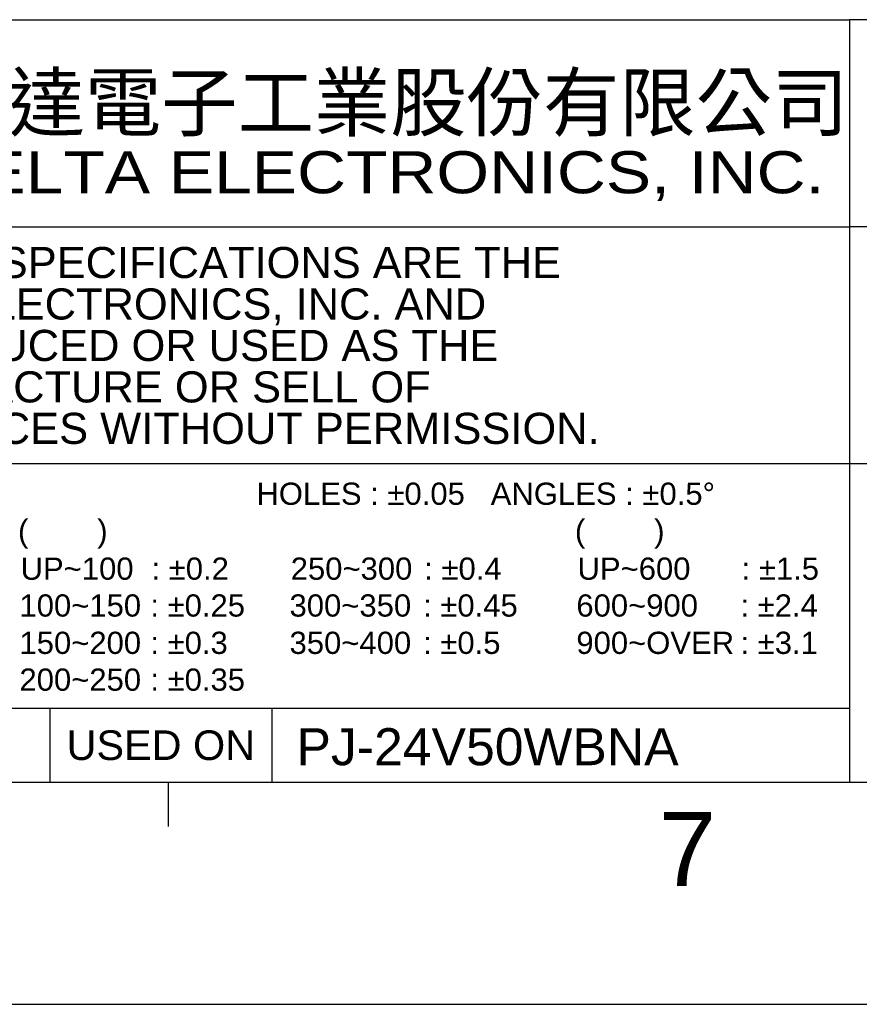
# Model space of a CAD drawing. Extents: x 210 to 804, y -840 to 420.
# Tile 25 of 50: x 638 to 695, y -420 to -353. Entities that reach past the tile are written whole.
import ezdxf
from ezdxf.enums import TextEntityAlignment as Align

# ---------------------------------------------------------------- set-up
doc = ezdxf.new("R2010")
doc.units = 0
doc.header["$LTSCALE"] = 0.5
doc.layers.get('0').update_dxf_attribs({"linetype": 'CONTINUOUS'})
for name, color, linetype in [('2', 2, 'CONTINUOUS'), ('3', 3, 'CONTINUOUS'), ('DIM', 7, 'CONTINUOUS'), ('PAPER', 7, 'CONTINUOUS')]:
    doc.layers.add(name, color=color, linetype=linetype)
doc.styles.add('ARIAL', font='ARIAL.TTF')
doc.styles.add('微軟正黑體', font='MSJH.ttf')

# ---------------------------------------------------------------- blocks, each defined once
blk = doc.blocks.new('A2')
at = {"layer": '3'}
blk.add_line((599, 20), (694, 20), dxfattribs=at)
at = {"layer": 'PAPER', "color": 3}
for p, q in [((599, 66.5), (694, 66.5)), ((789, 66.5), (694, 66.5)), ((694, 66.5), (694, 15)), ((599, 52.5), (694, 52.5)), ((789, 52.5), (694, 52.5)), ((694, 36.5), (599, 36.5)), ((789, 36.5), (694, 36.5)), ((640, 20), (640, 15)), ((655, 20), (655, 15)), ((225, 15), (789, 15))]:
    blk.add_line(p, q, dxfattribs=at)
at = {"layer": 'PAPER', "color": 2}
blk.add_line((648, 15), (648, 12), dxfattribs=at)
at = {"layer": 'PAPER', "color": 4}
blk.add_line((210, 0), (804, 0), dxfattribs=at)
at = {"style": 'ARIAL'}
for tag, height, p in [('TITLE', 4.5, (749.838, 40.884)), ('XXXXXXXXXX', 4, (749.838, 24.457))]:
    blk.add_attdef(tag, text='', height=height, dxfattribs=at).set_placement(p, align=Align.CENTER)
for tag, p, height in [('V', (625.663, 30.86), 2), ('00', (779.828, 20.28), 4), ('ADP-XX', (656.659, 16.148), 2.5), ('2_____2', (724.259, 16.66), 2.5), ("XX/XX'XX", (760.132, 16.138), 2.5), ('mm', (631.876, 16.458), 2.5), ('--', (612.881, 16.262), 2.5)]:
    blk.add_attdef(tag, p, '', height=height, dxfattribs=at)
at = {"layer": '2', "style": '微軟正黑體'}
blk.add_text('台達電子工業股份有限公司', height=3.78, dxfattribs=at).set_placement((632.06, 59.023))
at = {"layer": 'PAPER', "color": 2, "style": 'ARIAL', "width": 1.154139}
blk.add_text('DELTA ELECTRONICS, INC.', height=2.84004, dxfattribs=at).set_placement((632.012, 54.778), (692.314, 54.778), align=Align.FIT)
at = {"layer": 'PAPER', "color": 2, "style": 'ARIAL'}
for s, p in [('THESE DRAWINGS AND SPECIFICATIONS ARE THE', (602, 50.1)), ('PROPERTY OF DELTA ELECTRONICS, INC. AND', (602, 47.3)), ('SHALL NOT BE REPRODUCED OR USED AS THE', (602, 44.5)), ('BASIS FOR THE MANUFACTURE OR SELL OF', (602, 41.7)), ('APPARATUSES OR DEVICES WITHOUT PERMISSION.', (602, 38.9))]:
    blk.add_text(s, height=2.1, dxfattribs=at).set_placement(p, align=Align.MIDDLE_LEFT)
for s, p in [('HOLES : %%P0.05   ANGLES : %%P0.5%%D', (653.955, 33.734)), ('(        )', (637.854, 31.233)), ('(        )', (675.466, 31.233)), ('UP~100', (638.028, 28.675)), (': %%P0.2', (646.87, 28.675)), ('250~300', (656.27, 28.675)), (': %%P0.4', (665.29, 28.675)), ('UP~600', (675.64, 28.675)), (': %%P1.5', (686.724, 28.675)), ('100~150', (637.951, 26.186)), (': %%P0.25', (646.793, 26.186)), ('300~350', (656.192, 26.186)), (': %%P0.45', (665.213, 26.186)), ('600~900', (675.562, 26.186)), (': %%P2.4', (686.647, 26.186)), (': %%P0.3', (646.793, 23.664)), (': %%P0.5', (665.213, 23.664)), (': %%P3.1', (686.647, 23.664)), ('150~200', (637.951, 23.664)), ('350~400', (656.192, 23.664)), ('900~OVER', (675.562, 23.664)), ('200~250', (637.951, 21.179)), (': %%P0.35', (646.793, 21.179))]:
    blk.add_text(s, height=1.5, dxfattribs=at).set_placement(p)
blk.add_text('USED ON', height=2, dxfattribs=at).set_placement((647.5, 17.5), align=Align.MIDDLE_CENTER)
at = {"layer": 'PAPER', "color": 1, "style": 'ARIAL'}
blk.add_text('7', height=5, dxfattribs=at).set_placement((683.063, 10.495), align=Align.MIDDLE)

msp = doc.modelspace()

# ---------------------------------------------------------------- block references
at = {"layer": 'DIM', "color": 7}
ref = msp.add_blockref('A2', (0, -420), dxfattribs=at)
ref.add_attrib('ADP-XX', 'PJ-24V50WBNA', (656.659, -403.852), dxfattribs={"layer": '0', "height": 2.5, "style": 'ARIAL'})

doc.saveas('drawing.dxf')
